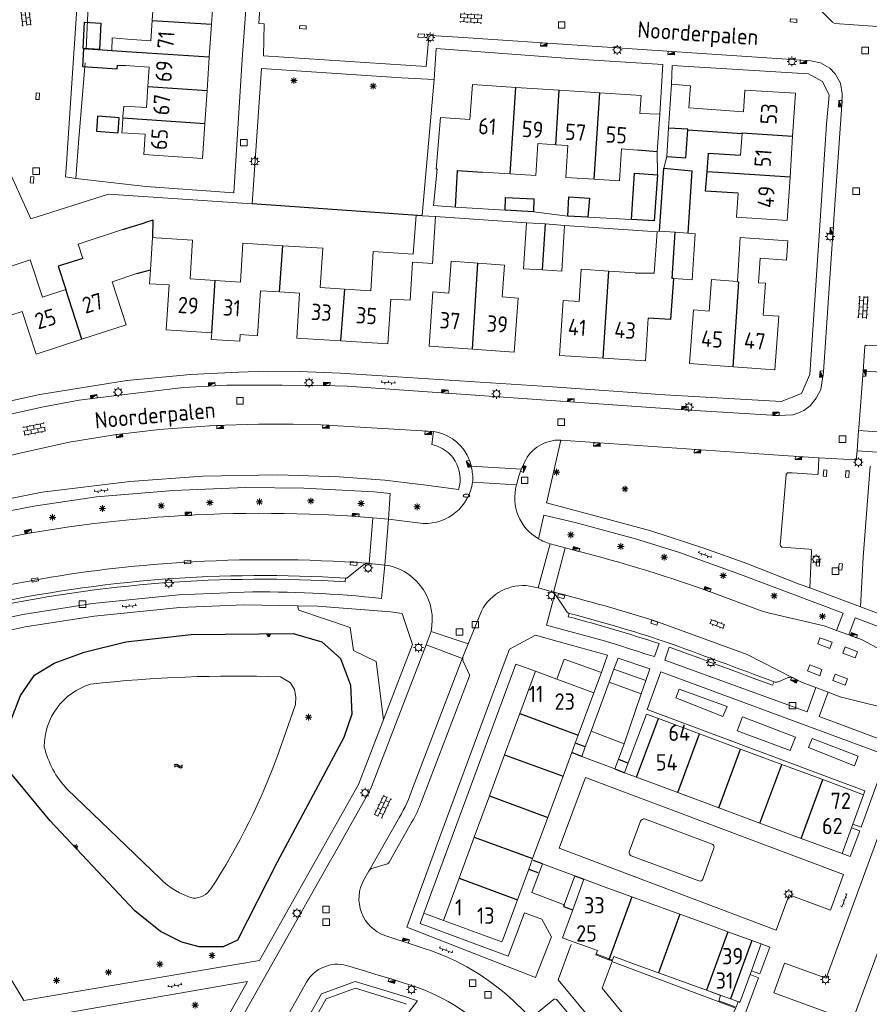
# Model space of a CAD drawing. Extents: x 168769 to 512904, y 516715 to 1559940.
# Tile 155 of 186: x 170042 to 170173, y 519944 to 520095. Entities that reach past the tile are written whole.
import ezdxf

# ---------------------------------------------------------------- set-up
doc = ezdxf.new("R2010")
doc.units = 0
doc.header["$MEASUREMENT"] = 0
doc.linetypes.add('OVERBOUW', pattern=[2, 1.5, -0.5])
doc.layers.get('0').update_dxf_attribs({"linetype": 'CONTINUOUS'})
for name, color, linetype, lineweight in [('B01_HOOFDGEBOUW', 10, 'CONTINUOUS', 0), ('B02_bijgebouw', 12, 'CONTINUOUS', 0), ('B07_scheidingsmuur', 14, 'CONTINUOUS', 25), ('B51_Luifel', 7, 'OVERBOUW', 25), ('Q04_wegmarkering', 7, 'CONTINUOUS', 0), ('Q21_LANTAARNPAAL', 7, 'CONTINUOUS', 18), ('Q23_kolk', 7, 'CONTINUOUS', 18), ('Q26_BOOM', 7, 'CONTINUOUS', 18), ('Q28_rioolput', 7, 'CONTINUOUS', 18), ('Q92_BRANDKRAAN', 7, 'CONTINUOUS', 0), ('Q97_TROTTOIRKOLK', 7, 'CONTINUOUS', 0), ('S02_symb_open_verh', 7, 'CONTINUOUS', 13), ('T05_SCHUTTING', 7, 'CONTINUOUS', 25), ('T51_CULTUURSCHEIDING', 3, 'CONTINUOUS', 0), ('V00_kant_verharding', 252, 'CONTINUOUS', 0), ('V11_VERKEERSDREMPEL', 7, 'CONTINUOUS', 0), ('W00_KANT_WATER', 140, 'CONTINUOUS', 0)]:
    doc.layers.add(name, color=color, linetype=linetype, lineweight=lineweight)
for name, color, linetype in [('B11_dakrand_hoofdgebouw', 20, 'CONTINUOUS'), ('B14_dakrand_bijgebouw', 30, 'CONTINUOUS'), ('S04_Talud', 7, 'CONTINUOUS'), ('S05_Water', 132, 'CONTINUOUS'), ('T20_TALUD', 34, 'CONTINUOUS'), ('Z02_Huisnummer', 253, 'CONTINUOUS'), ('Z06_STRAATNAAM', 7, 'CONTINUOUS')]:
    doc.layers.add(name, color=color, linetype=linetype)
doc.styles.add('ISOCP', font='isocp.shx', dxfattribs={"height": 1.8})

# ---------------------------------------------------------------- blocks, each defined once
blk = doc.blocks.new('Q26')
at = {"color": 0}
for p, q in [((-1, 0), (1, 0)), ((-0.7, 0.7), (0.7, -0.7)), ((0.7, 0.7), (-0.7, -0.7)), ((0, 1), (0, -1))]:
    blk.add_line(p, q, dxfattribs=at)
blk = doc.blocks.new('Q21')
at = {"color": 0}
for points in [[(-1.5, 0), (-1, 0)], [(-1.06, 1.06), (-0.71, 0.71)], [(0, 1.5), (0, 1)], [(1.06, 1.06), (0.71, 0.71)], [(1.5, 0), (1, 0)], [(-1.06, -1.06), (-0.71, -0.71)], [(0, -1.5), (0, -1)], [(1.06, -1.06), (0.71, -0.71)]]:
    blk.add_lwpolyline(points, dxfattribs=at)
blk.add_circle((0, 0), 1, dxfattribs=at)
blk = doc.blocks.new('Q28')
at = {"color": 0}
blk.add_lwpolyline([(1, 1), (1, -1), (-1, -1), (-1, 1)], close=True, dxfattribs=at)
blk = doc.blocks.new('Q23')
at = {"color": 0}
blk.add_lwpolyline([(0.99, -0.5), (-0.99, -0.5), (-0.99, 0.5), (0.99, 0.5), (0.99, -0.5)], dxfattribs=at)
blk = doc.blocks.new('Q97')
blk.add_hatch(color=256).paths.add_polyline_path([(-1, 1), (-1, 0), (1, 1)])
blk.add_line((1, 1), (-1, 0))
at = {"color": 0}
for points in [[(-1, 0), (-1, 1), (1, 1), (1, 0), (-1, 0)], [(0, 0.8), (0, 1)]]:
    blk.add_lwpolyline(points, dxfattribs=at)
blk = doc.blocks.new('Q92')
at = {"color": 0}
blk.add_ellipse((0, 0), major_axis=(-0.991, 0), ratio=0.499983, start_param=1.570796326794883, end_param=7.853981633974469, dxfattribs=at)
blk = doc.blocks.new('S024')
at = {"color": 0}
for p, q in [((0, 1.2), (6.7, 1.2)), ((0, 0), (6.7, 0)), ((0.2, 1.2), (0.2, 0)), ((1.25, 1.5), (1.25, 1.2)), ((1.25, 0), (1.25, -1.2)), ((2.3, 1.2), (2.3, 0)), ((3.35, 1.5), (3.35, 1.2)), ((3.35, 0), (3.35, -1.2)), ((4.4, 1.2), (4.4, 0)), ((5.45, 1.5), (5.45, 1.2)), ((5.45, 0), (5.45, -1.2)), ((6.5, 1.2), (6.5, 0)), ((0, -1.2), (6.7, -1.2)), ((0.2, -1.2), (0.2, -1.5)), ((2.3, -1.2), (2.3, -1.5)), ((4.4, -1.2), (4.4, -1.5)), ((6.5, -1.2), (6.5, -1.5))]:
    blk.add_line(p, q, dxfattribs=at)
blk = doc.blocks.new('S026')
for p, q in [((0, 0), (4.4, 0)), ((0.2, 0.5), (0.2, 0)), ((1.2, 0), (1.2, -0.5)), ((2.2, 0.5), (2.2, 0)), ((3.2, 0), (3.2, -0.5)), ((4.2, 0.5), (4.2, 0))]:
    blk.add_line(p, q)
blk = doc.blocks.new('S04')
at = {"color": 0}
for p, q in [((0, 0.5), (0.5, 0.5)), ((0, 0.25), (1, 0.25)), ((0, 0), (0.5, 0)), ((0, -0.25), (1, -0.25)), ((0, -0.5), (0.5, -0.5))]:
    blk.add_line(p, q, dxfattribs=at)
blk = doc.blocks.new('S05')
at = {"color": 0}
for p, q in [((0.08, 0.3), (0.38, 0.59)), ((0.11, -0.19), (0.41, 0.09)), ((0.38, 0.59), (0.68, 0.71)), ((0.41, 0.09), (0.71, 0.21)), ((0.68, 0.71), (1.01, 0.62)), ((0.71, 0.21), (1.02, 0.12)), ((1.01, 0.62), (1.33, 0.37)), ((1.02, 0.12), (1.36, -0.12)), ((1.33, 0.37), (1.66, 0.13)), ((1.66, 0.13), (1.97, 0.04)), ((1.97, 0.04), (2.28, 0.16)), ((2.28, 0.16), (2.58, 0.44)), ((1.36, -0.12), (1.68, -0.37)), ((1.68, -0.37), (2, -0.46)), ((2, -0.46), (2.31, -0.33)), ((2.31, -0.33), (2.61, -0.05))]:
    blk.add_line(p, q, dxfattribs=at)
blk = doc.blocks.new('S022')
at = {"color": 0}
for p, q in [((0.01, 1.15), (0.31, 1.15)), ((0.31, -2.3), (0.31, 2.3)), ((0.31, 2.1), (1.51, 2.1)), ((0.31, 0), (1.51, 0)), ((1.51, -2.3), (1.51, 2.3)), ((1.51, 1.05), (1.81, 1.05)), ((0.01, -1.15), (0.31, -1.15)), ((0.31, -2.1), (1.51, -2.1)), ((1.51, -1.05), (1.81, -1.05))]:
    blk.add_line(p, q, dxfattribs=at)

msp = doc.modelspace()

# ---------------------------------------------------------------- linework, layer by layer
at = {"layer": 'B01_HOOFDGEBOUW'}
for points in [[(170062.69, 520095.22), (170062.89, 520098.15), (170059.2, 520098.4), (170059.33, 520100.41)], [(170072.1, 520099.71), (170071.76, 520094.62)], [(170058.87, 520092.34), (170062.49, 520092.1), (170062.69, 520095.22)], [(170071.76, 520094.62), (170071.42, 520089.56)], [(170056.48, 520090.55), (170056.57, 520092.55), (170058.87, 520092.34)], [(170071.42, 520089.56), (170071.08, 520084.47)], [(170062.03, 520085.07), (170062.23, 520088.03), (170058.6, 520088.28)], [(170058.31, 520082.08), (170061.82, 520081.85), (170062.03, 520085.07)], [(170071.08, 520084.47), (170070.75, 520079.37)], [(170111.36, 520080.03), (170111.73, 520085.39), (170118.4, 520084.95)], [(170118.4, 520084.95), (170125.03, 520084.52)], [(170125.03, 520084.52), (170131.24, 520084.11)], [(170141.79, 520078.71), (170142.25, 520085.42)], [(170142.25, 520085.42), (170145.15, 520085.21), (170144.88, 520081.83)], [(170153.25, 520081.21), (170153.47, 520084.54), (170161.22, 520084.04), (170160.79, 520077.47)], [(170131.24, 520084.11), (170137.58, 520083.69), (170137.4, 520080.96)], [(170058.2, 520080.49), (170058.31, 520082.08)], [(170144.88, 520081.83), (170153.25, 520081.21)], [(170058.07, 520078.4), (170058.19, 520080.21)], [(170058.19, 520080.21), (170058.2, 520080.49)], [(170106.19, 520072.44), (170106.82, 520080.33), (170111.36, 520080.03)], [(170137.4, 520080.96), (170140.45, 520080.83)], [(170140.45, 520080.83), (170140.05, 520075.06)], [(170070.75, 520079.37), (170070.39, 520074.05), (170061.38, 520074.65), (170061.59, 520077.76), (170058.04, 520078), (170058.07, 520078.4)], [(170141.49, 520074.35), (170141.79, 520078.71)], [(170152.82, 520074.57), (170153.03, 520077.86)], [(170160.79, 520077.47), (170160.39, 520071.19)], [(170124.52, 520076.15), (170121.76, 520076.33), (170121.44, 520071.45), (170117.54, 520071.71)], [(170130.38, 520070.87), (170126.05, 520071.15), (170126.37, 520076.03), (170124.52, 520076.15)], [(170137.03, 520075.35), (170134.56, 520075.51), (170134.24, 520070.62), (170130.38, 520070.87)], [(170109.14, 520066.59), (170105.77, 520066.85), (170106.34, 520072.43)], [(170117.54, 520071.71), (170113.26, 520071.98)], [(170160.39, 520071.19), (170159.95, 520064.57), (170152.2, 520065.07), (170152.44, 520068.75)], [(170106.07, 520065.15), (170105.61, 520057.98), (170102.57, 520058.17), (170102.2, 520052.33), (170099.21, 520052.52), (170098.78, 520045.63), (170091.59, 520046.09)], [(170092.18, 520054.04), (170096.16, 520053.79), (170096.54, 520059.8), (170102.64, 520059.41), (170103.11, 520065.35), (170104.02, 520065.29)], [(170104.02, 520065.29), (170106.07, 520065.15)], [(170058.11, 520063.17), (170051.34, 520060.94), (170052.07, 520058.73)], [(170062.4, 520056.97), (170062.71, 520061.94)], [(170062.71, 520061.94), (170063.3, 520061.9)], [(170063.3, 520061.9), (170068.87, 520061.55), (170068.49, 520055.61), (170072.31, 520055.37)], [(170140.02, 520062.84), (170139.57, 520056.47)], [(170140.41, 520062.9), (170140.02, 520062.84)], [(170142.8, 520062.74), (170140.41, 520062.9)], [(170142.54, 520055.66), (170145.37, 520055.47), (170145.87, 520062.52), (170144.75, 520062.6)], [(170144.75, 520062.6), (170142.8, 520062.74)], [(170152.33, 520055.19), (170152.76, 520061.93), (170160.07, 520061.46), (170159.84, 520058.46), (170155.81, 520058.76), (170155.54, 520055.02), (170156.61, 520054.94), (170156.25, 520050.06)], [(170072.31, 520055.37), (170076.19, 520055.12), (170076.56, 520061.06), (170082.67, 520060.67)], [(170082.67, 520060.67), (170088.8, 520060.29), (170088.43, 520054.28), (170092.18, 520054.04)], [(170049.43, 520053.97), (170045.86, 520052.8), (170043.97, 520058.52), (170036.73, 520056.13), (170038.95, 520049.37), (170042.76, 520050.62), (170044.92, 520044.06), (170051.89, 520046.35)], [(170111.73, 520044.82), (170105.09, 520045.3), (170105.68, 520053.61), (170108.13, 520053.43), (170108.48, 520058.31), (170112.57, 520058.02)], [(170112.57, 520058.02), (170116.66, 520057.73), (170116.31, 520052.85), (170118.73, 520052.67), (170118.14, 520044.36)], [(170051.89, 520046.35), (170058.7, 520048.59), (170056.53, 520055.16), (170060.34, 520056.41)], [(170071.8, 520047.34), (170064.84, 520047.78), (170065.27, 520054.67), (170062.27, 520054.86), (170062.4, 520056.97)], [(170131.74, 520043.46), (170125.07, 520043.89), (170125.62, 520052.31), (170128.07, 520052.15), (170128.4, 520057.07), (170132.63, 520056.79)], [(170132.63, 520056.79), (170136.66, 520056.53)], [(170151.68, 520042.13), (170144.98, 520042.62), (170145.59, 520050.85), (170148.01, 520050.67), (170148.37, 520055.49), (170152.33, 520055.19)], [(170082.18, 520053.6), (170079.26, 520053.79), (170078.82, 520046.9), (170076.14, 520047.07)], [(170091.59, 520046.09), (170084.81, 520046.52), (170085.25, 520053.41), (170082.18, 520053.6)], [(170156.25, 520050.06), (170158.66, 520049.88), (170158.05, 520041.66), (170151.68, 520042.13)], [(170138.66, 520049.6), (170138.23, 520043.05), (170131.74, 520043.46)], [(170076.14, 520047.07), (170076.08, 520046.07), (170071.73, 520046.34), (170071.8, 520047.34)], [(170118.14, 520044.36), (170111.73, 520044.82)], [(170121.39, 519995.48), (170118.99, 519989)], [(170124.67, 519994.27), (170121.39, 519995.48)], [(170130.33, 519992.18), (170124.67, 519994.27)], [(170127.94, 519985.7), (170130.33, 519992.18)], [(170118.99, 519989), (170116.66, 519982.7)], [(170135.59, 519981.44), (170138.38, 519988.93), (170140.22, 519988.25)], [(170140.22, 519988.25), (170146.52, 519985.91)], [(170127.49, 519984.49), (170127.94, 519985.7)], [(170146.52, 519985.91), (170152.82, 519983.56)], [(170126.95, 519983.02), (170127.49, 519984.49)], [(170152.82, 519983.56), (170159.12, 519981.22)], [(170116.66, 519982.7), (170114.34, 519976.39)], [(170125.61, 519979.4), (170126.95, 519983.02)], [(170135.03, 519979.95), (170135.59, 519981.44)], [(170159.12, 519981.22), (170165.41, 519978.88)], [(170123.28, 519973.09), (170125.61, 519979.4)], [(170136.88, 519979.26), (170135.03, 519979.95)], [(170143.18, 519976.92), (170136.88, 519979.26)], [(170165.41, 519978.88), (170171.63, 519976.56)], [(170114.34, 519976.39), (170112.01, 519970.09)], [(170149.47, 519974.57), (170143.18, 519976.92)], [(170171.63, 519976.56), (170170, 519972.05)], [(170155.77, 519972.23), (170149.47, 519974.57)], [(170120.95, 519966.79), (170123.28, 519973.09)], [(170162.07, 519969.89), (170155.77, 519972.23)], [(170169.81, 519971.52), (170168.37, 519967.55)], [(170170, 519972.05), (170169.81, 519971.52)], [(170112.01, 519970.09), (170109.68, 519963.78)], [(170168.37, 519967.55), (170162.07, 519969.89)], [(170120.88, 519966.59), (170120.95, 519966.79)], [(170120.36, 519965.17), (170120.88, 519966.59)], [(170109.68, 519963.78), (170107.29, 519957.31)], [(170118.63, 519960.49), (170120.36, 519965.17)], [(170127.09, 519958.94), (170128.79, 519963.61)], [(170128.79, 519963.61), (170132.47, 519962.27)], [(170132.47, 519962.27), (170136.15, 519960.94)], [(170136.15, 519960.94), (170139.82, 519959.6)], [(170116.42, 519954.51), (170118.63, 519960.49)], [(170139.82, 519959.6), (170143.5, 519958.26)], [(170125.53, 519954.64), (170127.09, 519958.94)], [(170143.5, 519958.26), (170147.18, 519956.92)], [(170107.29, 519957.31), (170110.66, 519956.06)], [(170147.18, 519956.92), (170150.86, 519955.58)], [(170110.66, 519956.06), (170111.16, 519955.88)], [(170111.16, 519955.88), (170116.23, 519954.01), (170116.42, 519954.51)], [(170150.86, 519955.58), (170154.54, 519954.25)], [(170125.53, 519954.64), (170127.02, 519954.1)], [(170127.02, 519954.1), (170129.21, 519953.31)], [(170129.21, 519953.31), (170130.9, 519952.7), (170130.65, 519952.05), (170132.64, 519951.3)], [(170155.97, 519953.73), (170154.46, 519949.58)], [(170154.54, 519954.25), (170155.97, 519953.73)], [(170132.64, 519951.3), (170133.15, 519951.1), (170133.39, 519951.76), (170136.56, 519950.63)], [(170140.24, 519949.29), (170136.56, 519950.63)], [(170143.92, 519947.95), (170140.24, 519949.29)], [(170154.26, 519949.01), (170152.71, 519944.76), (170152.52, 519944.83)], [(170154.46, 519949.58), (170154.26, 519949.01)], [(170147.6, 519946.61), (170143.92, 519947.95)], [(170151.28, 519945.28), (170147.6, 519946.61)], [(170152.52, 519944.83), (170151.28, 519945.28)]]:
    msp.add_lwpolyline(points, dxfattribs=at)
msp.add_lwpolyline([(170133.2, 519951.24), (170130.7, 519952.19), (170130.9, 519952.7), (170129.21, 519953.31), (170127.02, 519954.1), (170125.53, 519954.64), (170127.09, 519958.94), (170128.79, 519963.61), (170132.47, 519962.27), (170136.15, 519960.94), (170139.82, 519959.6), (170143.5, 519958.26), (170147.18, 519956.92), (170150.86, 519955.58), (170155.97, 519953.73), (170154.46, 519949.58), (170154.26, 519949.01), (170152.71, 519944.76), (170152.52, 519944.83), (170152.43, 519944.86), (170152.14, 519944.04), (170149.46, 519945.01), (170149.76, 519945.83), (170147.6, 519946.61), (170143.92, 519947.95), (170140.24, 519949.29), (170136.56, 519950.63), (170133.39, 519951.76), (170133.2, 519951.24), (170133.2, 519951.24)], close=True, dxfattribs=at)
at = {"layer": 'B02_bijgebouw'}
for points in [[(170122.47, 520056.97), (170119.57, 520057.15), (170120.01, 520064.2)], [(170120.01, 520064.2), (170122.92, 520064.04)], [(170125.85, 520063.8), (170125.42, 520056.79), (170122.47, 520056.97)], [(170122.92, 520064.04), (170125.85, 520063.8)], [(170129.02, 519983.91), (170129.93, 519986.31)], [(170129.93, 519986.31), (170135, 519984.39)], [(170128.47, 519982.45), (170129.02, 519983.91)], [(170135, 519984.39), (170134.1, 519982)], [(170133.54, 519980.54), (170128.47, 519982.45)], [(170134.1, 519982), (170133.54, 519980.54)], [(170121.95, 519964.59), (170122.48, 519966)], [(170122.48, 519966), (170127.44, 519964.12)], [(170125.77, 519959.72), (170120.82, 519961.59), (170121.95, 519964.59)], [(170127.44, 519964.12), (170125.77, 519959.72)]]:
    msp.add_lwpolyline(points, dxfattribs=at)
at = {"layer": 'B07_scheidingsmuur'}
for points in [[(170062.69, 520095.22), (170071.76, 520094.62)], [(170058.74, 520090.4), (170056.48, 520090.55)], [(170071.42, 520089.56), (170058.74, 520090.4)], [(170062.03, 520085.07), (170071.08, 520084.47)], [(170117.54, 520071.71), (170118.4, 520084.95)], [(170124.52, 520076.15), (170125.03, 520084.52)], [(170130.38, 520070.87), (170131.24, 520084.11)], [(170070.75, 520079.37), (170058.19, 520080.21)], [(170144.71, 520078.42), (170144.71, 520078.52), (170141.79, 520078.71)], [(170153.03, 520077.86), (170153.04, 520077.98)], [(170153.04, 520077.98), (170160.79, 520077.47)], [(170152.63, 520071.69), (170147.67, 520072.01)], [(170160.39, 520071.19), (170152.63, 520071.69)], [(170122.47, 520056.97), (170122.92, 520064.04)], [(170142.35, 520055.68), (170142.8, 520062.74)], [(170082.18, 520053.6), (170082.67, 520060.67)], [(170111.73, 520044.82), (170112.57, 520058.02)], [(170131.74, 520043.46), (170132.63, 520056.79)], [(170071.8, 520047.34), (170072.31, 520055.37)], [(170142.54, 520055.66), (170142.35, 520055.68)], [(170151.68, 520042.13), (170152.52, 520055.18)], [(170152.33, 520055.19), (170152.52, 520055.18)], [(170051.89, 520046.35), (170049.43, 520053.97)], [(170091.59, 520046.09), (170092.18, 520054.04)], [(170118.99, 519989), (170127.94, 519985.7)], [(170136.88, 519979.26), (170140.22, 519988.25)], [(170143.18, 519976.92), (170146.52, 519985.91)], [(170149.47, 519974.57), (170152.82, 519983.56)], [(170116.66, 519982.7), (170125.61, 519979.4)], [(170155.77, 519972.23), (170159.12, 519981.22)], [(170162.07, 519969.89), (170165.41, 519978.88)], [(170114.34, 519976.39), (170123.28, 519973.09)], [(170112.01, 519970.09), (170120.95, 519966.79)], [(170109.68, 519963.78), (170118.63, 519960.49)], [(170136.15, 519960.94), (170132.64, 519951.3)], [(170143.5, 519958.26), (170140.24, 519949.29)], [(170150.86, 519955.58), (170147.6, 519946.61)], [(170154.54, 519954.25), (170151.28, 519945.28)]]:
    msp.add_lwpolyline(points, dxfattribs=at)
at = {"layer": 'B11_dakrand_hoofdgebouw', "flags": 128}
msp.add_lwpolyline([(170056.48, 520090.55), (170052.16, 520090.84), (170052.01, 520088.17), (170057.3, 520087.81), (170057.35, 520088.35), (170058.6, 520088.28)], dxfattribs=at)
at = {"layer": 'B11_dakrand_hoofdgebouw'}
for points in [[(170141.49, 520074.35), (170144.42, 520074.17), (170144.71, 520078.42)], [(170144.71, 520078.42), (170153.03, 520077.86)], [(170140.05, 520075.06), (170137.03, 520075.35)], [(170147.67, 520072.01), (170147.88, 520074.86), (170152.82, 520074.57)], [(170140.41, 520062.9), (170141.06, 520072.59)], [(170141.06, 520072.59), (170145.33, 520072.15)], [(170109.14, 520066.59), (170109.47, 520072.19)], [(170109.47, 520072.19), (170113.26, 520071.98)], [(170145.33, 520072.15), (170144.75, 520062.6)], [(170152.44, 520068.75), (170147.45, 520069.05), (170147.67, 520072.01)], [(170058.11, 520063.17), (170061.52, 520064.2)], [(170062.79, 520064.59), (170061.52, 520064.2)], [(170062.79, 520064.59), (170062.71, 520061.94)], [(170052.07, 520058.73), (170048.26, 520057.58), (170049.43, 520053.97)], [(170060.34, 520056.41), (170062.4, 520056.97)], [(170136.66, 520056.53), (170139.57, 520056.47)], [(170142.54, 520055.66), (170142.09, 520049.38), (170138.66, 520049.6)]]:
    msp.add_lwpolyline(points, dxfattribs=at)
at = {"layer": 'B14_dakrand_bijgebouw'}
for points in [[(170054.81, 520094.81), (170054.61, 520090.77), (170052.12, 520090.89), (170052.32, 520094.94), (170054.81, 520094.81)], [(170054.16, 520078.22), (170057.46, 520078), (170057.62, 520080.29), (170054.32, 520080.52), (170054.16, 520078.22)], [(170106.34, 520072.43), (170106.19, 520072.44)], [(170136.11, 520064.72), (170136.58, 520071.81), (170140.06, 520071.55)], [(170140.06, 520071.55), (170139.59, 520064.48), (170136.11, 520064.72)], [(170116.76, 520066.12), (170116.78, 520068.09), (170121.15, 520067.85), (170121.07, 520065.87)], [(170126.35, 520065.24), (170126.52, 520068.19), (170129.69, 520067.95), (170129.43, 520065.04)], [(170121.07, 520065.87), (170116.76, 520066.12)], [(170129.43, 520065.04), (170126.35, 520065.24)]]:
    msp.add_lwpolyline(points, dxfattribs=at)
at = {"layer": 'B51_Luifel'}
for points in [[(170129.02, 519983.91), (170127.49, 519984.49)], [(170128.47, 519982.45), (170126.95, 519983.02)], [(170134.1, 519982), (170135.59, 519981.44)], [(170133.54, 519980.54), (170135.03, 519979.95)], [(170122.48, 519966), (170120.88, 519966.59)], [(170120.36, 519965.17), (170121.95, 519964.59)], [(170127.44, 519964.12), (170128.79, 519963.61)], [(170125.77, 519959.72), (170125.67, 519959.46), (170127.09, 519958.94)]]:
    msp.add_lwpolyline(points, dxfattribs=at)
at = {"layer": 'Q04_wegmarkering'}
for points in [[(170022.13, 520003.88, -0.061687), (170067.12, 520012.14)], [(170067.12, 520012.14, -0.034968), (170095.75, 520012.03)], [(170160.81, 519994.5), (170153.83, 519998.07), (170140.22, 520003.02, 0.015345), (170123.8, 520007.71)]]:
    msp.add_lwpolyline(points, format="xyb", dxfattribs=at)
at = {"layer": 'T05_SCHUTTING'}
msp.add_lwpolyline([(170104.02, 520065.29), (170077.97, 520067.08)], dxfattribs=at)
at = {"layer": 'T20_TALUD'}
msp.add_lwpolyline([(170058.63, 520000), (170068.66, 520001.14), (170084.27, 520001.28), (170088.65, 520000), (170091.51, 519997.42), (170093.06, 519993.36), (170093.24, 519988.93), (170092.04, 519985.35), (170081.81, 519966.24), (170075.77, 519954.27), (170073.57, 519953.29), (170069.88, 519953.26), (170067.24, 519953.97), (170063.97, 519955.62), (170060.01, 519958.77), (170047.03, 519972.58), (170040.99, 519979.95), (170040.84, 519983.36), (170041.14, 519988.19), (170042.48, 519991.76), (170044.64, 519994.91), (170047.64, 519996.73), (170052.26, 519998.43), (170058.63, 520000)], dxfattribs=at)
at = {"layer": 'T51_CULTUURSCHEIDING'}
for points in [[(170084.95, 520005.5), (170085.12, 520004.84), (170093, 520002.17), (170093.53, 519998.66), (170096.99, 519996.98), (170098.11, 519988.06)], [(170131.49, 519995.32), (170125.79, 519997.32), (170124.67, 519994.27)], [(170121.39, 519995.48), (170118.38, 519996.59), (170104.29, 519958.41)], [(170133.42, 519995.79), (170138.29, 519994.09)], [(170137.59, 519992.04), (170132.69, 519993.81)], [(170142.91, 519991.41), (170143.41, 519992.75), (170150.74, 519990.09), (170150.11, 519988.55), (170142.91, 519991.41)], [(170152.27, 519986.35), (170153.09, 519988.52), (170161.23, 519985.4), (170160.4, 519983.35), (170152.27, 519986.35)], [(170163.22, 519983.8), (170163.76, 519985.2), (170170.8, 519982.5), (170170.27, 519981.02), (170163.22, 519983.8)], [(170133.12, 519951.02), (170131.6, 519946.92), (170142.95, 519933.11), (170144.8, 519934.95), (170148.98, 519930.9)], [(170149.67, 519932.75), (170145.84, 519936), (170150.31, 519940.5), (170152.06, 519943.85), (170133.11, 519951.02)]]:
    msp.add_lwpolyline(points, dxfattribs=at)
msp.add_lwpolyline([(170095.23, 519853.77), (170087.77, 519844.26), (170087.12, 519844.14, 0.151049), (170065.34, 519867.46), (170054.13, 519873.66), (170052, 519878.95), (170089.31, 519945.28), (170093.8, 519946.92), (170101.23, 519944.64), (170101.65, 519944.5), (170101.65, 519944.5)], format="xyb", dxfattribs=at)
at = {"layer": 'V00_kant_verharding'}
for p, q in [((170098.91, 520011.68), (170098.29, 520011.76)), ((170121.8, 520008.26), (170120.53, 520008.54)), ((170123.8, 520007.71), (170121.8, 520008.26)), ((170053.8, 520003.94), (170066.89, 520005.25)), ((170066.89, 520005.25), (170076.79, 520005.66)), ((170076.79, 520005.66), (170084.95, 520005.5)), ((170084.95, 520005.5), (170088.01, 520005.45)), ((170088.01, 520005.45), (170099.19, 520004.57)), ((170099.19, 520004.57), (170100.96, 520004.35)), ((170043.2, 520002.27), (170053.8, 520003.94)), ((170034.38, 520000.38), (170043.2, 520002.27))]:
    msp.add_line(p, q, dxfattribs=at)
for points in [[(170061.69, 520069.76), (170075.18, 520068.79), (170076.48, 520089.25), (170077.28, 520100.35), (170077.62, 520107.77), (170076.1, 520109.88), (170073.82, 520111.09), (170061.83, 520111.45), (170056.11, 520111.28), (170053.49, 520110.93), (170052.56, 520090.75)], [(170051.85, 520107.8), (170049.62, 520074.09)], [(170079.5, 520102.84), (170078.99, 520094.73), (170079.82, 520094.69), (170079.71, 520089.8), (170104.67, 520088.16), (170105.03, 520092.68), (170105.31, 520092.89), (170109.54, 520092.62), (170129.32, 520091.29), (170158.35, 520089.39), (170163.57, 520089), (170165.06, 520088.7), (170166.46, 520087.9), (170167.29, 520087.03), (170168.1, 520085.58), (170168.37, 520083.97), (170168.34, 520082.28), (170167.12, 520064.77), (170165.51, 520041.39), (170165.08, 520038.67), (170164.39, 520037.31), (170163.47, 520036.18), (170162.48, 520035.45), (170161.6, 520035.04), (170160.8, 520034.78), (170159.69, 520034.71), (170158.4, 520034.68), (170144.19, 520035.56), (170107.77, 520038.08), (170092.52, 520039.16), (170088.82, 520039.29), (170082.61, 520039.34), (170074.09, 520039.33), (170067.47, 520038.94), (170057.61, 520037.79), (170051.49, 520037.03), (170045.76, 520035.93), (170039.11, 520034.48)], [(170164.62, 520097.21), (170166.87, 520094.95), (170167.26, 520094.74), (170181.81, 520093.69), (170182.82, 520093.83), (170183.85, 520094.19), (170184.83, 520094.76), (170185.55, 520095.41)], [(170140.45, 520080.83), (170140.89, 520088.46), (170128.71, 520089.22), (170106.17, 520090.88), (170105.88, 520086.16)], [(170105.88, 520086.16), (170100.88, 520086.4), (170079.41, 520087.83), (170077.97, 520067.08), (170055.98, 520068.6), (170044.08, 520064.83), (170040.15, 520073.49), (170026.4, 520068.78)], [(170037.32, 520036.08), (170045.48, 520037.87), (170058.78, 520040.02), (170068.52, 520040.96), (170075.89, 520041.33), (170080.39, 520041.49), (170085.22, 520041.42), (170091.45, 520041.15), (170098.69, 520040.72), (170111.35, 520039.86), (170124.01, 520039.08), (170141.19, 520037.84), (170159.02, 520036.8), (170162.13, 520038.03), (170163.42, 520040.97), (170164.96, 520063.81), (170165.98, 520079.31), (170166.36, 520083.76), (170165.34, 520085.85), (170163.22, 520087.04), (170142.35, 520088.32), (170142.25, 520085.42)], [(170052.4, 520088.72), (170051.45, 520077.1)], [(170105.88, 520086.16), (170104.03, 520065.36), (170104.02, 520065.29)], [(170051.45, 520077.1), (170050.99, 520071), (170061.69, 520069.76)], [(170049.61, 520073.95), (170049.42, 520071.26), (170050.99, 520071)], [(170049.62, 520074.09), (170049.61, 520073.95)], [(170140.06, 520071.55), (170140.05, 520075.06)], [(170141.06, 520072.59), (170141.49, 520074.35)], [(170116.76, 520066.12), (170109.14, 520066.59)], [(170106.07, 520065.15), (170120.01, 520064.2)], [(170126.35, 520065.24), (170121.07, 520065.87)], [(170129.43, 520065.04), (170136.11, 520064.72)], [(170125.85, 520063.8), (170140.02, 520062.84)], [(170176.58, 520045.2), (170172.06, 520045.43), (170171.87, 520045.32), (170171.58, 520041.48)], [(170176.58, 520045.2), (170176.37, 520041.21), (170171.58, 520041.48)], [(170171.58, 520041.48), (170170.93, 520032.78), (170170.9, 520032.36)], [(170088.5, 520033.27), (170084.27, 520033.36), (170078.96, 520033.33), (170072.17, 520033.12), (170063.77, 520032.54), (170056.91, 520031.73), (170049.98, 520030.57), (170042.21, 520028.85), (170032.52, 520026.39), (170026.55, 520024.53), (170012.37, 520019.9), (170000, 520015.99), (169989.23, 520012.6), (169975.73, 520008.43)], [(170088.5, 520033.27), (170105.75, 520032.21)], [(170170.9, 520032.36), (170170.65, 520029.25)], [(170170.9, 520032.36), (170194.33, 520030.72), (170219.16, 520029.06)], [(170123.08, 520021.24), (170125.26, 520030.9)], [(170164.82, 520028.21), (170159.36, 520028.54), (170125.26, 520030.9)], [(170170.65, 520029.25), (170170.54, 520027.9), (170170.47, 520027.86), (170164.82, 520028.21)], [(170221.69, 520000), (170223.18, 520022.08), (170223.17, 520023.08), (170223, 520024.09), (170222.67, 520024.7), (170222, 520025.37), (170220.1, 520025.96), (170203.28, 520027.11), (170181.68, 520028.57), (170170.65, 520029.25)], [(170163.42, 520008.28), (170163.7, 520013.78), (170163.65, 520014.08), (170163.32, 520014.21), (170159.15, 520014.49), (170158.93, 520014.69), (170158.87, 520014.93), (170158.91, 520015.37), (170159.78, 520025.62), (170159.98, 520025.88), (170160.27, 520025.88), (170160.71, 520025.88), (170164.52, 520025.65), (170164.69, 520025.73), (170164.82, 520028.21)], [(170172.65, 520026.9), (170171.57, 520012.97), (170171.18, 520005.37)], [(170098.31, 520024.79), (170091.3, 520025.26), (170081.94, 520025.59), (170070.45, 520025.37), (170059.25, 520024.54), (170045.83, 520022.91), (170030.76, 520019.89), (170018.87, 520016.74), (170007.08, 520012.84), (170000, 520010.19), (169999.44, 520009.98), (169993.46, 520007.48), (169983.59, 520002.71), (169978.64, 520000), (169978.36, 519999.85), (169978.31, 520000), (169975.73, 520008.43)], [(170098.31, 520024.79), (170104.63, 520024.01)], [(170009.65, 520011.73), (170018.07, 520014.47), (170027.2, 520017.03), (170036.39, 520019.18), (170044.56, 520020.76), (170054.14, 520022.19), (170065.94, 520023.18), (170076.98, 520023.64), (170085.9, 520023.55), (170096.63, 520022.97)], [(170096.63, 520022.97), (170099.15, 520022.7)], [(170098.87, 520018.79), (170099.15, 520022.7)], [(170123.07, 520021.31), (170131.31, 520019.12), (170139.06, 520017.01), (170147.19, 520014.34), (170153.76, 520011.98), (170161.8, 520008.85), (170163.42, 520008.28)], [(170168.55, 520004.41), (170152.8, 520010.31), (170143.47, 520013.7), (170136.69, 520015.77), (170127.47, 520018.29), (170122.66, 520019.41), (170121.86, 520015.79)], [(170098.29, 520011.76), (170097.82, 520006.66)], [(170076.76, 520007.63), (170066.75, 520007.22), (170053.55, 520005.89), (170042.84, 520004.21), (170033.92, 520002.3), (170029.26, 520001.04)], [(170163.42, 520008.28), (170171.18, 520005.37)], [(170126.54, 520004.36), (170126.27, 520004.53), (170124.36, 520007.34)], [(170155.97, 520004.73), (170157.25, 520004.39), (170165.6, 520002.46), (170167.5, 520001.74), (170169.38, 520001.06), (170171.34, 520000.34), (170179.3, 519996.13), (170180.24, 519995.72), (170202.3, 519987.48), (170210.75, 519985.51), (170212.75, 519984.76), (170214.62, 519984.09), (170216.47, 519983.42), (170223.57, 519979.7)], [(170171.18, 520005.37), (170185.46, 520000), (170188, 519999.04), (170202.59, 519993.56), (170207.83, 519991.93), (170213.74, 519990.18)], [(170100.96, 520004.35), (170102.55, 519999.58), (170094.28, 519978.13), (170079.1, 519951.16), (170075.51, 519950.54)], [(170126.42, 520003.84), (170126.54, 520004.36)], [(170167.5, 520001.74), (170168.55, 520004.41)], [(170170.34, 520003.69), (170169.38, 520001.06)], [(170213.98, 519988.1), (170202.27, 519991.71), (170170.34, 520003.69)], [(170105.4, 520001.59), (170104.63, 519999.52), (170096.26, 519977.78), (170095.93, 519977.04), (170090.53, 519967.45), (170089.79, 519966.16), (170068.2, 519927.81)], [(170132.45, 519997.95), (170125.03, 520000), (170121.41, 520001), (170119.51, 520000), (170117.39, 519998.89), (170116.75, 519997.15), (170113.54, 519988.43), (170106.88, 519970.52), (170101.68, 519956.26)], [(170166.85, 519999.93), (170166.49, 519998.99), (170164.62, 519999.7), (170164.95, 520000.63), (170166.85, 519999.93)], [(170138.85, 519997.96), (170139.64, 519997.77), (170140.34, 519999.74)], [(170141.89, 519999.2), (170141.19, 519997.18)], [(170170.36, 519997.55), (170168.5, 519998.26), (170168.85, 519999.21), (170170.71, 519998.48), (170170.36, 519997.55)], [(170131.49, 519995.32), (170132.45, 519997.95)], [(170133.42, 519995.79), (170134.06, 519997.51), (170138.89, 519995.86), (170138.29, 519994.09)], [(170141.19, 519997.18), (170163.03, 519989.27), (170164.35, 519992.99)], [(170132.69, 519993.81), (170133.42, 519995.79)], [(170165.27, 519995.77), (170164.95, 519994.8), (170163.06, 519995.53), (170163.43, 519996.46), (170165.27, 519995.77)], [(170130.33, 519992.18), (170131.49, 519995.32)], [(170138.29, 519994.09), (170137.59, 519992.04)], [(170140.61, 519995.38), (170138.5, 519989.61), (170171.85, 519977.16)], [(170140.61, 519995.38), (170175.27, 519982.59)], [(170160.12, 519994.51), (170158.63, 519993.89)], [(170184.98, 519986.46), (170177.72, 519989.19), (170168.09, 519991.59), (170166.22, 519992.3), (170164.35, 519992.99), (170163.06, 519993.46), (170162.16, 519993.84), (170160.81, 519994.5)], [(170166.93, 519994.08), (170167.28, 519995.04), (170169.17, 519994.32), (170168.81, 519993.37), (170166.93, 519994.08)], [(170129.93, 519986.31), (170132.69, 519993.81)], [(170157.95, 519993.86), (170157.71, 519993.35)], [(170137.59, 519992.04), (170135, 519984.39)], [(170166.22, 519992.3), (170164.85, 519988.56)], [(170164.85, 519988.56), (170175.94, 519984.4), (170177.72, 519989.19)], [(170175.27, 519982.59), (170171.26, 519971.61), (170170, 519972.05)], [(170165.93, 519948.45), (170159.55, 519950.76), (170157.88, 519946.24), (170169.91, 519941.85), (170183.8, 519979.44), (170178.09, 519981.55), (170165.93, 519948.45)], [(170168.57, 519964.33), (170129.07, 519979.19), (170125.01, 519968.36), (170158.26, 519955.82)], [(170171.63, 519976.56), (170171.85, 519977.16)], [(170138.11, 519972.89), (170148.48, 519969)], [(170135.76, 519967.82), (170137.48, 519972.52)], [(170169.81, 519971.52), (170171.06, 519971.04), (170169.59, 519967.09)], [(170148.73, 519968.39), (170147.01, 519963.62)], [(170146.43, 519963.36), (170136.04, 519967.22)], [(170168.37, 519967.55), (170169.59, 519967.09)], [(170168.57, 519964.33), (170166.61, 519958.9), (170160.26, 519961.22), (170158.26, 519955.82)], [(170075.51, 519950.54), (170043.03, 519945.05), (170040.14, 519949.81), (170037.56, 519948.24), (170031.35, 519958.37)], [(170107.29, 519957.31), (170104.29, 519958.41), (170103.71, 519956.85), (170117.23, 519951.84), (170119.69, 519958.49), (170122.35, 519957.48), (170123.83, 519954.78), (170121.42, 519948.59), (170101.68, 519956.26)], [(170144.17, 519924.92), (170124.86, 519948.22), (170126.85, 519953.61)], [(170155.97, 519953.73), (170157.3, 519953.2), (170155.75, 519949.13), (170154.46, 519949.58)], [(170154.26, 519949.01), (170155.55, 519948.52), (170149.67, 519932.75)], [(170046.62, 519942.52), (170046.67, 519942.65), (170074.54, 519947.48)], [(170054.94, 519872.06), (170053.33, 519872.95), (170050.89, 519879.02), (170088.62, 519946.09), (170093.77, 519947.97), (170101.54, 519945.6), (170103.3, 519945.01), (170099.32, 519939.84)], [(170074.54, 519947.48), (170077.3, 519947.96), (170066.51, 519928.76), (170067.56, 519928.17)]]:
    msp.add_lwpolyline(points, dxfattribs=at)
for points in [[(170105.75, 520032.21), (170105.53, 520030.22, -0.444644), (170109.61, 520023.35), (170104.63, 520024.01)], [(170111.54, 520026.93, 0.064597), (170110.79, 520028.84, 0.231139), (170105.75, 520032.21)], [(170125.26, 520030.9, 0.302473), (170119.69, 520027.51), (170119.23, 520026.43, 0.049338), (170118.5, 520024.04, 0.346685), (170121.86, 520015.79)], [(170098.87, 520018.79), (170104.19, 520018.14, 0.38442), (170111.77, 520024.47, 0.077374), (170111.54, 520026.93)], [(170098.87, 520018.79), (170096.49, 520019, 0.074269), (170034.62, 520014.83, 0.05748), (169988.23, 519998.59)], [(170121.86, 520015.79, 0.06854), (170123.62, 520015.02), (170125.93, 520014.38, -0.024266), (170147.65, 520007.85), (170155.97, 520004.73)], [(170098.29, 520011.76), (170095.89, 520012), (170095.75, 520012.03, 0.141501), (170095.12, 520011.84), (170092.48, 520009.76), (170092.29, 520009.75)], [(170027.22, 520002.57, -0.011798), (170036.6, 520004.94, -0.070004), (170092.26, 520009.19), (170092.29, 520009.75)], [(170092.29, 520009.75, 0.069976), (170036.43, 520005.49, 0.010755), (170027.6, 520003.25, 0.010755)], [(170076.76, 520007.63, -0.029297), (170097.82, 520006.66)], [(170124.36, 520007.34, 0.07635), (170124.15, 520007.55)], [(170124.36, 520007.34), (170123.07, 520002.54), (170132.11, 520000.1, -0.004342), (170138.85, 519997.96, -0.004342)], [(170142.15, 519916.74, -0.015445), (170138.48, 519920.95), (170124.21, 519937.98), (170120.35, 519942.64), (170119.68, 519943.4), (170118.13, 519944.88, 0.110208), (170104.49, 519952.98), (170101.44, 519954), (170099.71, 519954.56), (170098.33, 519955.02, -0.467389), (170095.12, 519963.55), (170095.85, 519964.84), (170100.55, 519973.14, 0.057036), (170102.56, 519977.54), (170110.33, 519997.79), (170113.11, 520004.69)], [(170140.34, 519999.74, 0.013014), (170126.42, 520003.84)], [(170141.11, 520000.07, 0.015981), (170126.54, 520004.36)], [(170157.95, 519993.86, 0.003986), (170141.11, 520000.07)], [(170157.71, 519993.35, -0.00043), (170141.89, 519999.2)], [(170095.85, 519964.84, -0.212654), (170096.46, 519965.32), (170098.71, 519966, 0.193717), (170098.98, 519966.25), (170102.41, 519972.33, 0.04258), (170103.94, 519975.52), (170111.25, 519994.61, 0.232764), (170111.26, 519994.95), (170110.34, 519997.02, -0.207051), (170110.33, 519997.79)], [(170160.81, 519994.5, 0.189805), (170160.12, 519994.51)], [(170158.63, 519993.89, -0.144742), (170157.95, 519993.86)], [(170137.48, 519972.52, -0.26557), (170138.11, 519972.89)], [(170148.48, 519969, -0.357299), (170148.73, 519968.39)], [(170136.04, 519967.22, -0.308619), (170135.76, 519967.82)], [(170147.01, 519963.62, -0.402073), (170146.43, 519963.36)], [(170053.91, 519870.41), (170050.36, 519872.38, -0.420296), (170048.09, 519879.83), (170086.31, 519947.85, -0.335765), (170092.46, 519950.43), (170095.33, 519949.55), (170095.33, 519949.55), (170096.77, 519949.1), (170099.45, 519948.29), (170103.49, 519947.01, -0.121699), (170116.53, 519937.96), (170133, 519918.19), (170133.47, 519917.63), (170136.41, 519914.26)], [(170142.15, 519916.74, -0.519104), (170142.26, 519917.36), (170145.23, 519919.92, 0.488307), (170145.23, 519920.55), (170124.73, 519945.09, 0.403504), (170124.09, 519945.15), (170121, 519942.61, -0.385941), (170120.35, 519942.64)]]:
    msp.add_lwpolyline(points, format="xyb", dxfattribs=at)
for centre, radius, start, end in [((170097.03, 520003.35), 8.55, 348.1833, 77.2759), ((170119.51, 520001.44), 7.18, 81.7839, 153.0543), ((170123.58, 520006.76), 0.973, 54.0495, 76.9048)]:
    msp.add_arc(centre, radius, start, end, dxfattribs=at)
at = {"layer": 'V11_VERKEERSDREMPEL'}
for points in [[(170119.23, 520026.43), (170111.54, 520026.93)], [(170111.77, 520024.47), (170118.5, 520024.04)], [(170096.49, 520019), (170095.89, 520012)], [(170098.29, 520011.76), (170098.87, 520018.79)], [(170123.62, 520015.02), (170121.8, 520008.26)], [(170124.15, 520007.55), (170125.93, 520014.38)], [(170105.4, 520001.59), (170111.09, 519999.68)], [(170110.19, 519997.43), (170104.63, 519999.52)]]:
    msp.add_lwpolyline(points, dxfattribs=at)
at = {"layer": 'W00_KANT_WATER'}
msp.add_lwpolyline([(170082.09, 519983.11, -0.057986), (170071.67, 519962.15, -0.247921), (170068.97, 519960.71, -0.12999), (170063.88, 519963.74), (170049.64, 519977.42, -0.129574), (170046.15, 519983.91, -0.330714), (170053.24, 519993.51, -0.037586), (170082.31, 519994.61)], format="xyb", dxfattribs=at)
msp.add_lwpolyline([(170082.31, 519994.61), (170083.87, 519993.69), (170084.47, 519992.67), (170084.67, 519991.52), (170084.62, 519990.38), (170082.09, 519983.11)], dxfattribs=at)

# ---------------------------------------------------------------- block references
at = {"layer": 'Q21_LANTAARNPAAL', "xscale": 0.5, "yscale": 0.5}
for p in [(170105.24, 520092.61), (170133.92, 520090.69), (170160.68, 520088.93), (170078.37, 520073.61), (170166.52, 520062.11), (170086.7, 520039.7), (170057.45, 520038.25), (170115.41, 520037.98), (170144.88, 520035.97), (170170.85, 520027.51), (170095.76, 520011.31), (170164.39, 520012.64), (170065.22, 520008.99), (170123.83, 520007.09), (170103.48, 519999.11), (170148.27, 519996.85), (170095.28, 519976.86), (170160.18, 519961.33), (170084.86, 519958.41), (170165.82, 519948.26), (170102.4, 519946.74)]:
    msp.add_blockref('Q21', p, dxfattribs=at)
at = {"layer": 'Q23_kolk'}
for p, xscale, yscale, rotation in [((170160.93, 520095.19), 0.4999999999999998, 0.4999999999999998, 176.0340689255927), ((170085.77, 520094.16), 0.5, 0.5, 355.9911007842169), ((170103.88, 520092.88), 0.4999999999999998, 0.4999999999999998, 176.0340689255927), ((170045.14, 520083.58), 0.5, 0.5, 86.55261314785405), ((170044.28, 520070.78), 0.4999999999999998, 0.4999999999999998, 86.29196995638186), ((170165.76, 520025.84), 0.4999999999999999, 0.4999999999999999, 265.6012946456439), ((170169.16, 520025.7), 0.5, 0.5, 265.8622236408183), ((170068.1, 520012.21), 0.5, 0.5, 184.312784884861), ((170093.54, 520012.01), 0.4999999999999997, 0.4999999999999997, 173.6851155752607), ((170164.69, 520012.1), 0.5, 0.5, 85.68721511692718), ((170168.13, 520011.49), 0.4999999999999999, 0.4999999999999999, 84.73534614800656), ((170044.72, 520009.48), 0.5, 0.5, 191.6646482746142), ((170125.33, 520006.99), 0.5, 0.5, 342.7714615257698), ((170139.59, 520002.93), 0.5, 0.5, 342.7714615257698)]:
    msp.add_blockref('Q23', p, dxfattribs=dict(at, xscale=xscale, yscale=yscale, rotation=rotation))
at = {"layer": 'Q26_BOOM', "xscale": 0.5, "yscale": 0.5}
for p in [(170084.39, 520085.98), (170096.52, 520085.15), (170124.6, 520025.98), (170135.11, 520023.42), (170064.07, 520020.85), (170071.52, 520021.32), (170079.1, 520021.44), (170086.99, 520021.58), (170094.68, 520021.2), (170103.26, 520020.68), (170047.41, 520019.07), (170055.04, 520020.42), (170126.8, 520016.4), (170134.48, 520014.62), (170141.1, 520012.96), (170150.13, 520010.14), (170157.94, 520007.03), (170165.35, 520003.91), (170086.62, 519988.45), (170071.84, 519951.94), (170063.85, 519950.6), (170055.98, 519949.36), (170048.01, 519948.1), (170069.26, 519944.34)]:
    msp.add_blockref('Q26', p, dxfattribs=at)
at = {"layer": 'Q28_rioolput', "xscale": 0.5, "yscale": 0.5}
for p in [(170125.41, 520094.5), (170171.9, 520090.6), (170076.71, 520076.47), (170044.89, 520072.12), (170170.53, 520069.06), (170076.12, 520036.93), (170125.32, 520033.66), (170168.41, 520031.04), (170119.74, 520024.75), (170167.34, 520010.82), (170051.99, 520005.76), (170112.17, 520002.62), (170160.75, 519990.22)]:
    msp.add_blockref('Q28', p, dxfattribs=at)
at = {"layer": 'Q28_rioolput', "xscale": 0.5, "yscale": 0.5, "zscale": 0.5}
for p in [(170109.76, 520001.51), (170089.3, 519958.98), (170089.32, 519957.06), (170111.77, 519947.71), (170114.12, 519945.92)]:
    msp.add_blockref('Q28', p, dxfattribs=at)
at = {"layer": 'Q92_BRANDKRAAN', "xscale": 0.5, "yscale": 0.5}
msp.add_blockref('Q92', (170110.83, 520022.39), dxfattribs=at)
at = {"layer": 'Q97_TROTTOIRKOLK'}
for p, xscale, yscale, rotation in [((170122.69, 520091.74), 0.5, 0.5, 176.205985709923), ((170142.2, 520090.45), 0.5, 0.5, 176.205985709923), ((170162.46, 520089.09), 0.5, 0.5, 175.8622236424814), ((170168.34, 520082.45), 0.5, 0.5, 88.79395121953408), ((170167, 520062.94), 0.4999999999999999, 0.4999999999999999, 86.03406892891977), ((170165.45, 520040.97), 0.5, 0.5, 84.04510407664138), ((170171.56, 520041.22), 0.5, 0.5, 265.6872151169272), ((170071.81, 520039.2), 0.4999999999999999, 0.4999999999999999, 3.31840435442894), ((170089.41, 520039.27), 0.4999999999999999, 0.4999999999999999, 358.0607032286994), ((170053.76, 520037.31), 0.5, 0.5, 7.125016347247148), ((170107.5, 520038.1), 0.5, 0.5, 355.9481371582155), ((170126.79, 520036.76), 0.5, 0.5, 355.9911007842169), ((170144.27, 520035.55), 0.4999999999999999, 0.4999999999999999, 356.5096266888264), ((170158.24, 520034.69), 0.5, 0.5, 359.9569204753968), ((170073.07, 520033.15), 0.5, 0.5, 181.6808836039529), ((170089.31, 520033.22), 0.4999999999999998, 0.4999999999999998, 176.2489757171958), ((170057.64, 520031.82), 0.4999999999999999, 0.4999999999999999, 186.7350007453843), ((170104.98, 520032.24), 0.5, 0.5, 176.8966406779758), ((170130.82, 520030.46), 0.4999999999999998, 0.4999999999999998, 176.1629999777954), ((170146.23, 520029.42), 0.4999999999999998, 0.4999999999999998, 176.1629999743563), ((170111.42, 520027.35), 0.5, 0.5, 107.5904217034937), ((170161.7, 520028.39), 0.4999999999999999, 0.4999999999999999, 176.5096266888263), ((170119.3, 520026.61), 0.5, 0.5, 247.9105136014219), ((170068.22, 520019.36), 0.5, 0.5, 1.891965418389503), ((170093.83, 520019.18), 0.5, 0.5, 354.4779919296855), ((170043.72, 520016.66), 0.5, 0.5, 10.70168400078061), ((170127.55, 520013.97), 0.5, 0.5, 343.8121275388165), ((170147.65, 520007.85), 0.5, 0.5, 339.3985779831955), ((170170.09, 520000.8), 0.4999999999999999, 0.4999999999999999, 338.9903159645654), ((170161.11, 519994.35), 0.5000000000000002, 0.5000000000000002, 154.6254875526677)]:
    msp.add_blockref('Q97', p, dxfattribs=dict(at, xscale=xscale, yscale=yscale, rotation=rotation))
for p, xscale, yscale, zscale, rotation in [((170101.44, 519954), 0.5, 0.5, 0.5, 341.6141612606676), ((170099.45, 519948.29), 0.5000000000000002, 0.5000000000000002, 0.5000000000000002, 163.239247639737)]:
    msp.add_blockref('Q97', p, dxfattribs=dict(at, xscale=xscale, yscale=yscale, zscale=zscale, rotation=rotation))
at = {"layer": 'S02_symb_open_verh'}
for name, p, xscale, yscale, rotation in [('S024', (170043.06, 520097.75), 0.4999999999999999, 0.4999999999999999, 277.145474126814), ('S024', (170109.83, 520095.64), 0.4999999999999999, 0.4999999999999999, 356.472947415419), ('S024', (170171.7, 520052.93), 0.5, 0.5, 266.1859251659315), ('S026', (170097.74, 520039.79), 0.5, 0.5, 356.0114500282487), ('S024', (170046.26, 520032.89), 0.4999999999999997, 0.4999999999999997, 190.863887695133), ('S026', (170053.77, 520023.02), 0.4999999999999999, 0.4999999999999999, 5.880372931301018), ('S026', (170146.3, 520013.67), 0.4999999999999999, 0.4999999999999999, 340.1115234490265), ('S026', (170058.07, 520005.36), 0.5, 0.5, 5.713126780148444), ('S022', (170149.07, 520002.28), 0.4999999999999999, 0.4999999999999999, 69.232564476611), ('S024', (170097.25, 519973.22), 0.5, 0.5, 64.69676636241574), ('S026', (170168.31, 519959.35), 0.5, 0.5, 69.41862244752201), ('S026', (170106.63, 519953.1), 0.5, 0.5, 340.4358874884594), ('S026', (170065.06, 519947.15), 0.5, 0.5, 9.326044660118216)]:
    msp.add_blockref(name, p, dxfattribs=dict(at, xscale=xscale, yscale=yscale, rotation=rotation))
at = {"layer": 'S04_Talud', "xscale": 0.5, "yscale": 0.5}
for p, zscale, rotation in [((170080.49, 520001.25), 0.9299364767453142, 270.5344600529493), ((170050.86, 519968.51), 0.9289625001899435, 43.21822203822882)]:
    msp.add_blockref('S04', p, dxfattribs=dict(at, zscale=zscale, rotation=rotation))
at = {"layer": 'S05_Water', "xscale": 0.4999999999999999, "yscale": 0.4999999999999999, "rotation": 2.483745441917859}
msp.add_blockref('S05', (170066.04, 519980.88), dxfattribs=at)

# ---------------------------------------------------------------- texts
at = {"layer": 'Z02_Huisnummer', "style": 'ISOCP'}
for s, rotation, p in [('71', 86.1985, (170065.94, 520090.8)), ('69', 86.1985, (170065.61, 520085.71)), ('67', 86.1985, (170065.27, 520080.62)), ('53', 86, (170158.29, 520079.19)), ('61', 356.2328, (170112.56, 520077.81)), ('65', 86.1985, (170064.91, 520075.29)), ('59', 356.2328, (170119.23, 520077.37)), ('57', 356.2328, (170125.85, 520076.93)), ('55', 356.2328, (170132.07, 520076.52)), ('51', 86, (170157.4, 520072.65)), ('49', 86.1866, (170157.86, 520066.43)), ('27', 17, (170052.44, 520050.24)), ('29', 356.4174, (170066.53, 520050.4)), ('31', 356, (170073.44, 520050.02)), ('33', 356, (170086.93, 520049.34)), ('35', 356, (170093.82, 520048.83)), ('25', 17, (170045.18, 520047.82)), ('37', 356, (170106.64, 520048.06)), ('39', 356, (170113.86, 520047.55)), ('41', 356, (170126.29, 520047.01)), ('43', 356, (170133.41, 520046.6)), ('45', 356, (170146.69, 520045.25)), ('47', 356, (170153.28, 520044.96))]:
    msp.add_text(s, height=2.5, rotation=rotation, dxfattribs=at).set_placement(p)
for s, p in [('11', (170120.35, 519990.75)), ('23', (170124.32, 519989.6)), ('64', (170141.76, 519984.82)), ('54', (170139.83, 519980.28)), ('72', (170166.61, 519974.4)), ('62', (170165.28, 519970.53)), ('33', (170128.83, 519958.37)), ('1', (170109.07, 519958.05)), ('13', (170112.42, 519956.8)), ('25', (170127.62, 519954.08)), ('39', (170149.98, 519950.59)), ('31', (170148.99, 519946.85))]:
    msp.add_text(s, height=2.5, dxfattribs=at).set_placement(p)
at = {"layer": 'Z06_STRAATNAAM', "style": 'ISOCP'}
for rotation, p in [(356.2732, (170136.96, 520092.6)), (5.2152, (170054, 520032.66))]:
    msp.add_text('Noorderpalen', height=2.5, rotation=rotation, dxfattribs=at).set_placement(p)

doc.saveas('drawing.dxf')
